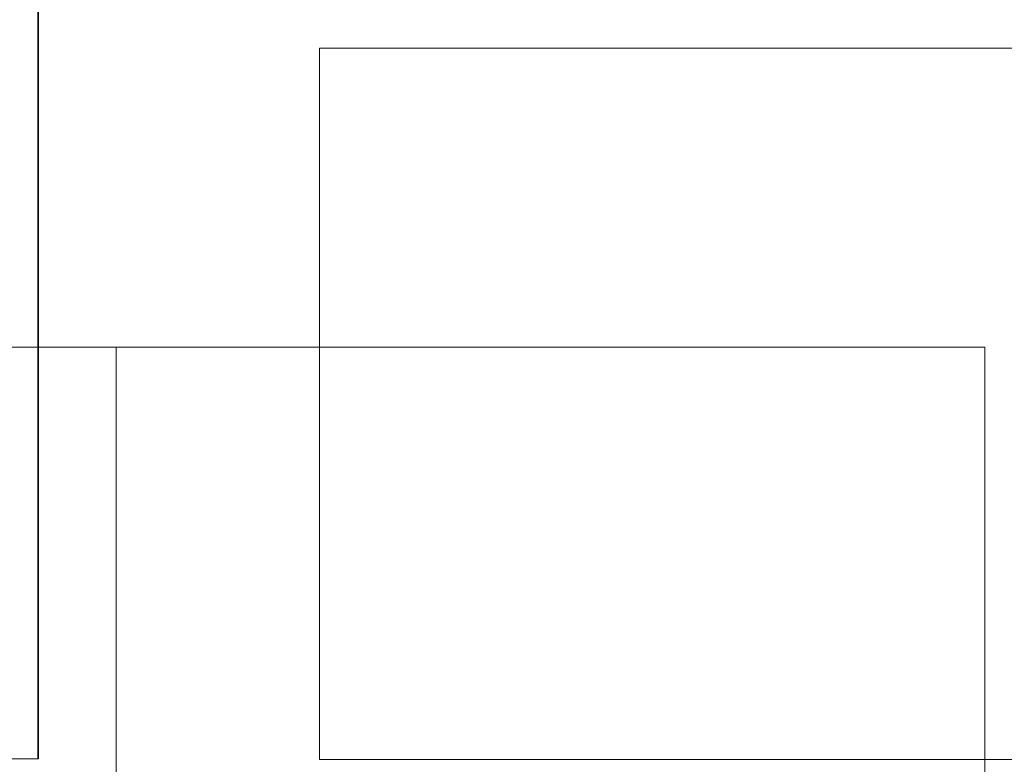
# Model space of a CAD drawing. Extents: x 1911006 to 2186114, y 709265 to 747216.
# Tile 36 of 256: x 1917462 to 1917939, y 735367 to 735727. Entities that reach past the tile are written whole.
import ezdxf

# ---------------------------------------------------------------- set-up
doc = ezdxf.new("R2010")
doc.units = 0
doc.header["$LTSCALE"] = 500
doc.header["$MEASUREMENT"] = 0
doc.layers.add('!_A_44_REFERENCIA', color=241, linetype='CONTINUOUS', lineweight=15, plot=False)
doc.layers.add('!_A_52_NOVÉ KCIE', color=7, linetype='CONTINUOUS', lineweight=13, true_color=0xa30000)

msp = doc.modelspace()

# ---------------------------------------------------------------- linework, layer by layer
at = {"layer": '!_A_44_REFERENCIA', "color": 7}
for points in [[(1917509.17, 735568.52), (1917509.17, 734974.52), (1917089.17, 734974.52), (1917089.17, 735568.52)], [(1917929.17, 735568.52), (1917929.17, 734974.52), (1917509.17, 734974.52), (1917509.17, 735568.52)]]:
    msp.add_lwpolyline(points, close=True, dxfattribs=at)
at = {"layer": '!_A_52_NOVÉ KCIE', "color": 7}
for points in [[(1917446.45, 739059.39), (1917471.45, 739059.39), (1917471.45, 735369.39), (1917446.45, 735369.39)], [(1917607.45, 735713.11), (1919207.45, 735713.11), (1919207.45, 735369.11), (1917607.45, 735369.11)]]:
    msp.add_lwpolyline(points, close=True, dxfattribs=at)
at = {"layer": '!_A_52_NOVÉ KCIE', "color": 7, "lineweight": 35}
msp.add_lwpolyline([(1917471.45, 739039.39), (1917471.45, 735369.39)], dxfattribs=at)

doc.saveas('drawing.dxf')
